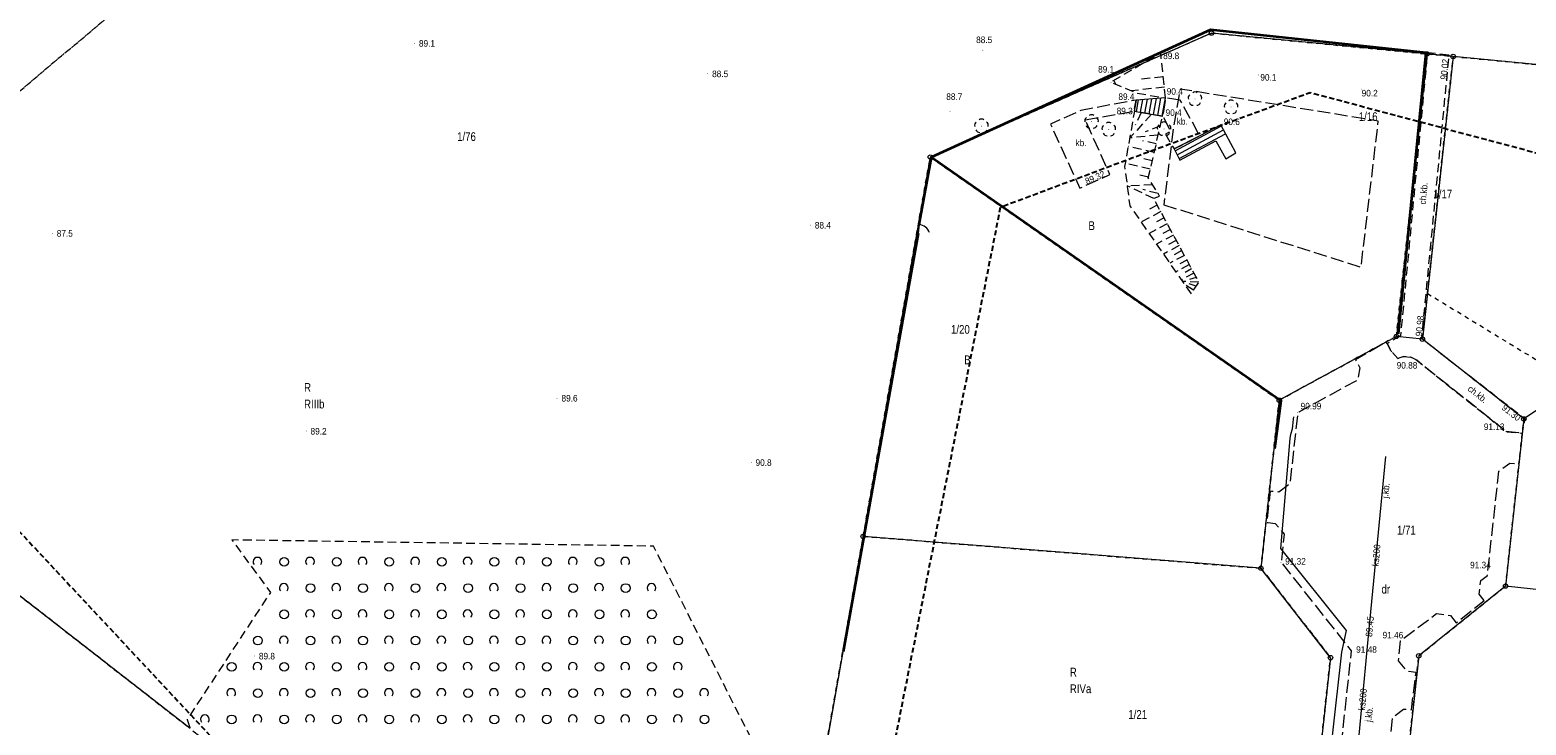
# Model space of a CAD drawing. Header units: metres. Extents: x 6540907 to 6541833, y 5893434 to 5894895.
# Tile 35 of 256: x 6541086 to 6541257, y 5893552 to 5893631. Entities that reach past the tile are written whole.
import ezdxf
from ezdxf.enums import TextEntityAlignment as Align

# ---------------------------------------------------------------- set-up
doc = ezdxf.new("R2010")
doc.units = ezdxf.units.M
doc.header["$MEASUREMENT"] = 0
for name, pattern in [('1.0_0.5', [1.5, 1, -0.5]), ('1.5_0.5', [2, 1.5, -0.5]), ('2', [0.9, 0.6, -0.3]), ('219-500', [0, 0]), ('egug-500', [1, 0.5, -0.5]), ('otof_500', [0, 0])]:
    doc.linetypes.add(name, pattern=pattern)
doc.layers.get('0').update_dxf_attribs({"color": 2, "linetype": 'CONTINUOUS', "lineweight": 5})
for name, color, linetype, lineweight in [('202-punkt graniczny', 251, 'CONTINUOUS', 9), ('209-oznaczenie konturu klasyfikacyjnego', 251, 'CONTINUOUS', 9), ('210-oznaczenie konturu użytku gruntowego', 251, 'CONTINUOUS', 9), ('211-numer działki ewidencyjnej', 156, 'CONTINUOUS', 9), ('218-kontur użytku gruntowego', 251, 'CONTINUOUS', 9), ('219-działka ewidencyjna', 152, 'CONTINUOUS', 18), ('chodnik', 251, 'CONTINUOUS', 9), ('chodnik-Atr17', 251, 'CONTINUOUS', 9), ('drzewo liściaste', 251, 'CONTINUOUS', 9), ('furtka', 251, 'CONTINUOUS', 9), ('jezdnia', 251, 'CONTINUOUS', 9), ('jezdnia-Atr17', 251, 'CONTINUOUS', 9), ('obszar utwardzony', 251, 'CONTINUOUS', 9), ('obszar utwardzony-Atr17', 251, 'CONTINUOUS', 9), ('Obszar WGR', 251, 'CONTINUOUS', 9), ('ogrodzenie trwałe', 251, 'CONTINUOUS', 9), ('pikieta naturalna', 251, 'CONTINUOUS', 9), ('pikieta naturalna-Atr2', 251, 'CONTINUOUS', 9), ('pikieta sztuczna', 251, 'CONTINUOUS', 9), ('pikieta sztuczna-Atr2', 251, 'CONTINUOUS', 9), ('przewód kanalizacyjny', 251, 'CONTINUOUS', 9), ('przewód kanalizacyjny-Atr1', 251, 'CONTINUOUS', 9), ('przewód wodociągowy', 251, 'CONTINUOUS', 9), ('rzędna', 251, 'CONTINUOUS', 9), ('rzędna-Atr2', 251, 'CONTINUOUS', 9), ('schody w ciągu komunikacyjnym', 251, 'CONTINUOUS', 9), ('skarpa nieumocniona', 251, 'CONTINUOUS', 9), ('zadrzewienie  zakrzewienie', 252, 'CONTINUOUS', 15), ('Zakres', 252, 'CONTINUOUS', 15)]:
    doc.layers.add(name, color=color, linetype=linetype, lineweight=lineweight)
doc.styles.get("Standard").update_dxf_attribs({"font": 'Arial', "width": 0.75})
doc.linetypes.add('902-500', pattern='A,3.75,0,[1,ksztalty.shx,S=0.5,R=0,X=0,Y=0],3.75', length=7.5)

# ---------------------------------------------------------------- blocks, each defined once
blk = doc.blocks.new('202')
at = {"color": 0, "linetype": 'Continuous', "lineweight": 0}
blk.add_circle((0, 0), 0.25, dxfattribs=at)
blk = doc.blocks.new('PW01')
at = {"linetype": 'Continuous', "lineweight": 13}
h = blk.add_hatch(color=0, dxfattribs=at)
edge = h.paths.add_edge_path()
edge.add_arc((0, 0), 0.045, 0, 360)
blk = doc.blocks.new('OK04')
at = {"color": 0, "linetype": 'Continuous', "lineweight": 0}
blk.add_arc((1.5, 0.001), 1.5, 120, 180, dxfattribs=at)
blk = doc.blocks.new('OTZK1')
at = {"color": 0, "linetype": 'Continuous'}
blk.add_circle((0, 0), 0.5, dxfattribs=at)
blk = doc.blocks.new('OTZK2')
at = {"color": 0, "linetype": 'Continuous'}
blk.add_arc((0, 0), 0.5, 318.85, 221.162, dxfattribs=at)
blk = doc.blocks.new('OP021')
at = {"linetype": 'Continuous', "lineweight": 13}
h = blk.add_hatch(color=0, dxfattribs=at)
edge = h.paths.add_edge_path()
edge.add_arc((0, 0), 0.05, 0, 360)
at = {"color": 0, "linetype": 'Continuous', "lineweight": 13}
for centre, start, end in [((-0.38, 0.124), 121.308, 202.548), ((0, 0.4), 49.272, 130.728), ((0.38, 0.124), 337.452, 58.692), ((-0.235, -0.324), 193.221, 274.871), ((0.235, -0.324), 265.129, 346.779)]:
    blk.add_arc(centre, 0.4, start, end, dxfattribs=at)

msp = doc.modelspace()

# ---------------------------------------------------------------- linework, layer by layer
at = {"layer": '218-kontur użytku gruntowego', "linetype": 'egug-500', "lineweight": 18, "flags": 128}
for points in [[(6541047.48, 5893593.04), (6541127.2, 5893659.93)], [(6541127.2, 5893659.93), (6541047.48, 5893593.04)], [(6541191.52, 5893618.06), (6541221, 5893631.06)], [(6541221, 5893631.06), (6541191.52, 5893618.06)], [(6541221, 5893631.06), (6541245.63, 5893628.68)], [(6541245.63, 5893628.68), (6541221, 5893631.06)], [(6541245.63, 5893628.68), (6541242.8, 5893602.71)], [(6541242.8, 5893602.71), (6541245.63, 5893628.68)], [(6541248.61, 5893628.39), (6541245.63, 5893628.68)], [(6541245.63, 5893628.68), (6541248.61, 5893628.39)], [(6541245.67, 5893601.33), (6541248.61, 5893628.39)], [(6541248.61, 5893628.39), (6541245.67, 5893601.33)], [(6541310.32, 5893622.41), (6541248.61, 5893628.39)], [(6541248.61, 5893628.39), (6541310.32, 5893622.41)], [(6541181.23, 5893573.57), (6541188.89, 5893616.9)], [(6541188.89, 5893616.9), (6541181.23, 5893573.57)], [(6541188.89, 5893616.9), (6541191.52, 5893618.06)], [(6541191.52, 5893618.06), (6541188.89, 5893616.9)], [(6541228.74, 5893589.13), (6541188.89, 5893616.9)], [(6541188.89, 5893616.9), (6541228.74, 5893589.13)], [(6541242.8, 5893602.71), (6541242.12, 5893596.42)], [(6541242.12, 5893596.42), (6541242.8, 5893602.71)], [(6541245.09, 5893596.1), (6541245.67, 5893601.33)], [(6541245.67, 5893601.33), (6541262.68, 5893590.95)], [(6541242.12, 5893596.42), (6541228.74, 5893589.13)], [(6541228.74, 5893589.13), (6541242.12, 5893596.42)], [(6541256.68, 5893586.99), (6541245.09, 5893596.1)], [(6541228.74, 5893589.13), (6541226.66, 5893569.93)], [(6541226.66, 5893569.93), (6541228.74, 5893589.13)], [(6541254.6, 5893567.9), (6541256.68, 5893586.99)], [(6541174.97, 5893538.16), (6541181.23, 5893573.57)], [(6541181.23, 5893573.57), (6541174.97, 5893538.16)], [(6541226.66, 5893569.93), (6541181.23, 5893573.57)], [(6541181.23, 5893573.57), (6541226.66, 5893569.93)], [(6541226.66, 5893569.93), (6541234.6, 5893559.72)], [(6541234.6, 5893559.72), (6541226.66, 5893569.93)], [(6541244.68, 5893559.93), (6541254.6, 5893567.9)], [(6541084.67, 5893566.99), (6541104.39, 5893551.62)], [(6541104.39, 5893551.62), (6541084.67, 5893566.99)], [(6541234.6, 5893559.72), (6541232.1, 5893536.75)], [(6541232.1, 5893536.75), (6541234.6, 5893559.72)], [(6541242.33, 5893538.35), (6541244.68, 5893559.93)]]:
    msp.add_lwpolyline(points, dxfattribs=at)
at = {"layer": '219-działka ewidencyjna', "linetype": '219-500', "lineweight": 18, "flags": 128}
for points in [[(6541221, 5893631.06), (6541188.89, 5893616.9)], [(6541245.63, 5893628.68), (6541221, 5893631.06)], [(6541245.63, 5893628.68), (6541242.12, 5893596.42)], [(6541248.61, 5893628.39), (6541245.63, 5893628.68)], [(6541248.61, 5893628.39), (6541245.09, 5893596.1)], [(6541310.32, 5893622.41), (6541248.61, 5893628.39)], [(6541310.32, 5893622.41), (6541256.68, 5893586.99)], [(6541188.89, 5893616.9), (6541181.23, 5893573.57)], [(6541228.74, 5893589.13), (6541188.89, 5893616.9)], [(6541242.12, 5893596.42), (6541228.74, 5893589.13)], [(6541245.09, 5893596.1), (6541242.12, 5893596.42)], [(6541256.68, 5893586.99), (6541245.09, 5893596.1)], [(6541228.74, 5893589.13), (6541226.66, 5893569.93)], [(6541256.68, 5893586.99), (6541254.6, 5893567.9)], [(6541181.23, 5893573.57), (6541174.97, 5893538.16)], [(6541226.66, 5893569.93), (6541181.23, 5893573.57)], [(6541234.6, 5893559.72), (6541226.66, 5893569.93)], [(6541254.6, 5893567.9), (6541244.68, 5893559.93)], [(6541294.25, 5893563.59), (6541254.6, 5893567.9)], [(6541104.39, 5893551.62), (6541084.67, 5893566.99)], [(6541234.6, 5893559.72), (6541232.1, 5893536.75)], [(6541244.68, 5893559.93), (6541242.33, 5893538.35)]]:
    msp.add_lwpolyline(points, dxfattribs=at)
at = {"layer": 'chodnik', "linetype": '1.0_0.5', "lineweight": 18, "flags": 128}
msp.add_lwpolyline([(6541242.6, 5893596.49), (6541241.06, 5893595.6), (6541241.53, 5893594.75), (6541242.28, 5893593.9), (6541242.99, 5893594.11), (6541243.77, 5893594.06), (6541244.44, 5893593.69), (6541254.34, 5893585.81), (6541254.3, 5893585.57), (6541256.54, 5893585.36), (6541256.81, 5893586.97), (6541245.02, 5893596.14), (6541248.15, 5893628.55), (6541245.67, 5893628.82)], close=True, dxfattribs=at)
at = {"layer": 'furtka', "linetype": 'otof_500', "lineweight": 18, "flags": 128}
msp.add_lwpolyline([(6541187.63, 5893609.19), (6541187.5, 5893608.21)], dxfattribs=at)
at = {"layer": 'jezdnia', "linetype": '1.5_0.5', "lineweight": 18, "flags": 128}
for points in [[(6541252.14, 5893566.27), (6541251.57, 5893566.97), (6541251.75, 5893568.53), (6541252.51, 5893569.1), (6541253.83, 5893581.03), (6541255.09, 5893581.94), (6541256.13, 5893581.83), (6541256.54, 5893585.36), (6541254.3, 5893585.57), (6541254.32, 5893585.82), (6541244.44, 5893593.69), (6541243.77, 5893594.06), (6541242.99, 5893594.11), (6541242.3, 5893593.89), (6541241.53, 5893594.75), (6541241.06, 5893595.6), (6541240.95, 5893595.77), (6541237.44, 5893593.74), (6541237.54, 5893593.59), (6541237.95, 5893592.84), (6541237.72, 5893591.45), (6541230.87, 5893587.72), (6541229.94, 5893579.56), (6541228.71, 5893578.64), (6541227.85, 5893578.71), (6541227.7, 5893578.73), (6541227.31, 5893575.17), (6541227.47, 5893575.15), (6541228.29, 5893575.06), (6541229.3, 5893573.83), (6541228.96, 5893570.61), (6541236.96, 5893560.52), (6541233.94, 5893532.38), (6541232.68, 5893531.4), (6541231.56, 5893531.51), (6541231.36, 5893531.54), (6541230.88, 5893527.35), (6541231.06, 5893527.32), (6541232.26, 5893527.19), (6541233.28, 5893526.12), (6541232.03, 5893514.63), (6541230.79, 5893513.67), (6541229.52, 5893513.77), (6541229.34, 5893513.8), (6541228.88, 5893509.69), (6541229.04, 5893509.63), (6541230.37, 5893509.49), (6541231.36, 5893508.41), (6541230.85, 5893503.61), (6541230.42, 5893499.89), (6541229.31, 5893496.01), (6541227.62, 5893493.35), (6541223.89, 5893491.37), (6541219.21, 5893490.69), (6541218.57, 5893484.05), (6541228.82, 5893483.89), (6541234.58, 5893483.33), (6541240.93, 5893482.26), (6541247.64, 5893480.41), (6541255.1, 5893477.92), (6541263.31, 5893474.13), (6541266.58, 5893472.28), (6541276.41, 5893465.8), (6541278.26, 5893463.81), (6541279.37, 5893460.6), (6541279.4, 5893456.98), (6541278.1, 5893453.65), (6541276.23, 5893451.41), (6541280.38, 5893447.84), (6541283.02, 5893450.96), (6541285.89, 5893453.15), (6541289.7, 5893454.34), (6541293.72, 5893453.82), (6541295.78, 5893452.92), (6541298.18, 5893451.48), (6541306.06, 5893446.08), (6541322.15, 5893435.05)], [(6541332.69, 5893435.05), (6541301.62, 5893456.32), (6541298.45, 5893459.43), (6541296.85, 5893462.74), (6541297.05, 5893467.24), (6541298.87, 5893470.88), (6541302.53, 5893475.86), (6541306.03, 5893480.64), (6541307.53, 5893480.82), (6541308.19, 5893480.35), (6541310.66, 5893483.71), (6541310, 5893484.16), (6541309.75, 5893485.62), (6541316.92, 5893495.37), (6541330.45, 5893513.71), (6541332.05, 5893513.91), (6541332.88, 5893513.33), (6541335.33, 5893516.66), (6541334.53, 5893517.25), (6541334.26, 5893518.88), (6541344.86, 5893533.29), (6541346.5, 5893533.52), (6541347.33, 5893532.92), (6541349.78, 5893536.22), (6541348.93, 5893536.81), (6541348.67, 5893538.42), (6541354.2, 5893545.92), (6541355.83, 5893546.13), (6541356.67, 5893545.53), (6541356.98, 5893545.43), (6541359.17, 5893548.39), (6541358.97, 5893548.69), (6541358.16, 5893549.28), (6541357.88, 5893550.87), (6541362.19, 5893556.7), (6541374.17, 5893560.13), (6541381.17, 5893569.57), (6541376.33, 5893580.3), (6541362.71, 5893579.03), (6541350.01, 5893561.78), (6541350.05, 5893549.49), (6541339.45, 5893535.11), (6541337.85, 5893534.91), (6541337.01, 5893535.49), (6541334.68, 5893532.34), (6541335.45, 5893531.76), (6541335.8, 5893530.19), (6541317.36, 5893505.18), (6541311.98, 5893497.81), (6541298.08, 5893479.02), (6541297.12, 5893477.69), (6541294.37, 5893474.01), (6541291.53, 5893471.12), (6541287.56, 5893469.51), (6541282.76, 5893469.9), (6541279.28, 5893471.84), (6541270.64, 5893477.52), (6541262.12, 5893482.06), (6541251.98, 5893485.98), (6541243.34, 5893488.52), (6541239.78, 5893490.41), (6541236.87, 5893493.86), (6541235.88, 5893499.14), (6541236.6, 5893506.19), (6541239.58, 5893533.5), (6541240.78, 5893534.36), (6541241.64, 5893534.25), (6541241.94, 5893534.18), (6541242.4, 5893538.44), (6541242.18, 5893538.45), (6541241.26, 5893538.53), (6541240.26, 5893539.71), (6541241.69, 5893552.87), (6541242.94, 5893553.85), (6541243.85, 5893553.78), (6541244.37, 5893558.03), (6541244.49, 5893558.02), (6541244.37, 5893558.03), (6541243.39, 5893558.16), (6541242.37, 5893559.37), (6541242.59, 5893561.66), (6541246.72, 5893564.76), (6541248.29, 5893564.52), (6541248.96, 5893563.69), (6541252.14, 5893566.27)]]:
    msp.add_lwpolyline(points, dxfattribs=at)
at = {"layer": 'obszar utwardzony', "linetype": '1.5_0.5', "lineweight": 18, "flags": 128}
for points in [[(6541217.45, 5893623.4), (6541215.77, 5893623.66), (6541215.43, 5893621.56), (6541216.37, 5893619.84), (6541215.75, 5893619.5), (6541216.73, 5893617.83), (6541219.67, 5893619.34)], [(6541206.58, 5893621.16), (6541212.18, 5893622.15), (6541212.39, 5893623.42), (6541206.07, 5893622.21), (6541202.63, 5893620.66), (6541205.96, 5893613.36), (6541209.41, 5893614.91)]]:
    msp.add_lwpolyline(points, close=True, dxfattribs=at)
at = {"layer": 'Obszar WGR', "linetype": '1.5_0.5', "lineweight": 18, "flags": 128}
msp.add_lwpolyline([(6541215.55, 5893611.46), (6541238.09, 5893604.33), (6541240.06, 5893621.02), (6541217.44, 5893624.67), (6541216.69, 5893620.42)], close=True, dxfattribs=at)
at = {"layer": 'ogrodzenie trwałe', "linetype": '902-500', "lineweight": 35, "flags": 128}
for points in [[(6541242.38, 5893596.71), (6541245.51, 5893628.81), (6541220.9, 5893631.42), (6541189.02, 5893616.89)], [(6541187.63, 5893609.19), (6541189.02, 5893616.89), (6541212.15, 5893600.77), (6541228.82, 5893589.18), (6541228.93, 5893589.04), (6541228.19, 5893583.56)], [(6541187.5, 5893608.21), (6541178.96, 5893560.43)]]:
    msp.add_lwpolyline(points, dxfattribs=at)
at = {"layer": 'przewód kanalizacyjny', "linetype": 'Continuous', "lineweight": 18, "flags": 128}
msp.add_lwpolyline([(6541231.53, 5893491.6), (6541231.6, 5893492.19), (6541236.11, 5893532.08), (6541237.47, 5893546.43), (6541238.92, 5893561.81), (6541240.9, 5893582.69)], dxfattribs=at)
at = {"layer": 'przewód wodociągowy', "linetype": 'Continuous', "lineweight": 18, "flags": 128}
msp.add_lwpolyline([(6541230.1, 5893504.47), (6541232.63, 5893530.98), (6541235.9, 5893560.34), (6541236.44, 5893562.84), (6541228.92, 5893572.2), (6541229.99, 5893584.77), (6541230.06, 5893585.27), (6541230.26, 5893585.86), (6541230.29, 5893586.2), (6541230.39, 5893586.95), (6541230.42, 5893587.23)], dxfattribs=at)
at = {"layer": 'schody w ciągu komunikacyjnym', "linetype": 'Continuous', "lineweight": 18, "flags": 128}
for points in [[(6541212.39, 5893623.42), (6541212.18, 5893622.15), (6541215.43, 5893621.56), (6541215.77, 5893623.66)], [(6541223.78, 5893617.37), (6541222.08, 5893620.6), (6541219.67, 5893619.34), (6541216.73, 5893617.83), (6541217.41, 5893616.56), (6541221.49, 5893618.74), (6541222.65, 5893616.69)]]:
    msp.add_lwpolyline(points, close=True, dxfattribs=at)
for points in [[(6541212.92, 5893622.02), (6541213.18, 5893623.48)], [(6541213.41, 5893621.93), (6541213.7, 5893623.52)], [(6541213.9, 5893621.84), (6541214.21, 5893623.55)], [(6541214.39, 5893621.75), (6541214.73, 5893623.59)], [(6541214.89, 5893621.66), (6541215.24, 5893623.63)], [(6541215.38, 5893621.57), (6541215.76, 5893623.66)], [(6541212.43, 5893622.11), (6541212.67, 5893623.44)], [(6541216.85, 5893617.61), (6541222.16, 5893620.46)], [(6541217.08, 5893617.17), (6541222.39, 5893620.01)], [(6541217.32, 5893616.73), (6541222.62, 5893619.57)]]:
    msp.add_lwpolyline(points, dxfattribs=at)
at = {"layer": 'skarpa nieumocniona', "linetype": '1.0_0.5', "lineweight": 18, "flags": 128}
for points in [[(6541215.77, 5893623.66), (6541215.21, 5893628.77), (6541209.52, 5893625.44), (6541212.54, 5893624.2)], [(6541215.43, 5893621.56), (6541212.21, 5893622.14), (6541211.09, 5893615.82), (6541211.68, 5893611.34), (6541218.68, 5893601.27), (6541219.56, 5893602.62), (6541214.41, 5893612.16), (6541215.09, 5893612.45), (6541213.79, 5893614.53)]]:
    msp.add_lwpolyline(points, close=True, dxfattribs=at)
for points in [[(6541209.84, 5893625.63), (6541210.09, 5893625.2)], [(6541215.51, 5893626.06), (6541212.54, 5893625.74)], [(6541215.64, 5893624.88), (6541211.89, 5893624.47)], [(6541214.16, 5893621.79), (6541211.67, 5893619.09)], [(6541212.96, 5893622), (6541212.31, 5893620.55)], [(6541215.17, 5893620.46), (6541213.42, 5893619.77)], [(6541214.93, 5893619.41), (6541211.67, 5893619.09)], [(6541214.7, 5893618.41), (6541213.18, 5893618.75)], [(6541214.47, 5893617.43), (6541211.5, 5893618.12)], [(6541214.24, 5893616.46), (6541212.78, 5893616.8)], [(6541214.02, 5893615.52), (6541211.15, 5893616.19)], [(6541214.29, 5893613.73), (6541211.38, 5893613.62)], [(6541214.43, 5893612.17), (6541211.38, 5893613.62)], [(6541213.81, 5893614.61), (6541212.49, 5893614.92)], [(6541214.91, 5893612.74), (6541213.15, 5893613.18)], [(6541215.21, 5893610.68), (6541212.98, 5893609.47)], [(6541214.81, 5893611.41), (6541213.66, 5893610.79)], [(6541215.59, 5893609.97), (6541214.52, 5893609.39)], [(6541215.96, 5893609.29), (6541213.89, 5893608.17)], [(6541216.32, 5893608.63), (6541215.32, 5893608.09)], [(6541216.66, 5893607.99), (6541214.73, 5893606.95)], [(6541217.31, 5893606.79), (6541215.52, 5893605.82)], [(6541216.99, 5893607.38), (6541216.06, 5893606.88)], [(6541217.91, 5893605.67), (6541216.25, 5893604.77)], [(6541217.62, 5893606.22), (6541216.75, 5893605.75)], [(6541218.2, 5893605.14), (6541217.4, 5893604.71)], [(6541218.48, 5893604.63), (6541216.93, 5893603.79)], [(6541219, 5893603.65), (6541217.56, 5893602.87)], [(6541218.74, 5893604.13), (6541218, 5893603.73)], [(6541219.27, 5893603.16), (6541218.48, 5893602.93)], [(6541219.56, 5893602.62), (6541217.69, 5893602.7)], [(6541218.95, 5893601.69), (6541217.92, 5893602.36)], [(6541219.26, 5893602.16), (6541218.47, 5893602.43)]]:
    msp.add_lwpolyline(points, dxfattribs=at)
at = {"layer": 'zadrzewienie  zakrzewienie', "linetype": '1.0_0.5', "lineweight": 18, "flags": 128}
msp.add_lwpolyline([(6541104.02, 5893552.67), (6541104.39, 5893551.62), (6541124.11, 5893536.25), (6541143.83, 5893520.89), (6541150.13, 5893515.97), (6541159.93, 5893495.65), (6541136.02, 5893463.58), (6541142.3, 5893463.8), (6541149.96, 5893469.81), (6541156.44, 5893475.07), (6541161.61, 5893478.21), (6541163.77, 5893489.1), (6541175.16, 5893486.67), (6541184.75, 5893496.51), (6541188.16, 5893509.14), (6541174.58, 5893538.42), (6541157.29, 5893572.46), (6541109.14, 5893573.17), (6541113.54, 5893567.17)], close=True, dxfattribs=at)
at = {"layer": 'Zakres', "linetype": '2', "lineweight": 25, "flags": 128}
msp.add_lwpolyline([(6540930.81, 5893582.59), (6540952.62, 5893547.95), (6541020.61, 5893593.49), (6541060.25, 5893600.48), (6541133.37, 5893522.23), (6541132.66, 5893437.24), (6541235.67, 5893475.79), (6541230.54, 5893517.48), (6541183.33, 5893542.45), (6541196.93, 5893611.19), (6541212.33, 5893616.96), (6541232.27, 5893624.28), (6541273.87, 5893613.18), (6541300.52, 5893614.98), (6541358.25, 5893602.79), (6541525.85, 5893511), (6541649.47, 5893497.04), (6541682.61, 5893534.08)], dxfattribs=at)

# ---------------------------------------------------------------- block references
at = {"layer": '202-punkt graniczny', "linetype": 'Continuous', "lineweight": 18}
for p in [(6541221, 5893631.06), (6541245.63, 5893628.68), (6541248.61, 5893628.39), (6541188.89, 5893616.9), (6541242.12, 5893596.42), (6541245.09, 5893596.1), (6541228.74, 5893589.13), (6541256.68, 5893586.99), (6541181.23, 5893573.57), (6541226.66, 5893569.93), (6541254.6, 5893567.9), (6541234.6, 5893559.72), (6541244.68, 5893559.93)]:
    msp.add_blockref('202', p, dxfattribs=at)
at = {"layer": 'drzewo liściaste', "linetype": 'Continuous', "lineweight": 18}
for p in [(6541219.12, 5893623.54), (6541207.31, 5893620.94), (6541223.25, 5893622.62), (6541194.74, 5893620.44), (6541209.28, 5893620.06), (6541215.6, 5893620.11)]:
    msp.add_blockref('OP021', p, dxfattribs=at)
at = {"layer": 'furtka', "linetype": 'Continuous', "lineweight": 18, "rotation": 262.444}
msp.add_blockref('OK04', (6541187.63, 5893609.19), dxfattribs=at)
at = {"layer": 'pikieta naturalna', "linetype": 'Continuous', "lineweight": 13}
for p in [(6541130.01, 5893629.9), (6541194.9, 5893629.11), (6541215.21, 5893628.77), (6541163.48, 5893626.42), (6541209.52, 5893625.44), (6541226.35, 5893626.29), (6541212.54, 5893624.2), (6541215.77, 5893623.66), (6541238.16, 5893624.66), (6541191.15, 5893622.12), (6541212.21, 5893622.14), (6541215.43, 5893621.56), (6541222.08, 5893620.6), (6541088.65, 5893608.19), (6541175.21, 5893609.12), (6541146.28, 5893589.35), (6541117.63, 5893585.6), (6541168.45, 5893582.01), (6541111.73, 5893559.9)]:
    msp.add_blockref('PW01', p, dxfattribs=at)
at = {"layer": 'pikieta sztuczna', "linetype": 'Continuous', "lineweight": 13}
for p in [(6541248.15, 5893628.55), (6541205.96, 5893613.36), (6541245.02, 5893596.14), (6541242.99, 5893594.11), (6541230.87, 5893587.72), (6541256.81, 5893586.97), (6541254.32, 5893585.82), (6541228.96, 5893570.61), (6541252.51, 5893569.1), (6541236.96, 5893560.52), (6541242.59, 5893561.66)]:
    msp.add_blockref('PW01', p, dxfattribs=at)
at = {"layer": 'rzędna', "linetype": 'Continuous', "lineweight": 18}
msp.add_blockref('PW01', (6541238.92, 5893561.81), dxfattribs=at)
at = {"layer": 'zadrzewienie  zakrzewienie', "linetype": 'Continuous', "lineweight": 18}
for name, p in [('OTZK2', (6541112.06, 5893570.68)), ('OTZK1', (6541115.11, 5893570.67)), ('OTZK2', (6541118.06, 5893570.68)), ('OTZK1', (6541121.11, 5893570.67)), ('OTZK2', (6541124.06, 5893570.68)), ('OTZK1', (6541127.11, 5893570.67)), ('OTZK2', (6541130.06, 5893570.68)), ('OTZK1', (6541133.11, 5893570.67)), ('OTZK2', (6541136.06, 5893570.68)), ('OTZK1', (6541139.11, 5893570.67)), ('OTZK2', (6541142.06, 5893570.68)), ('OTZK1', (6541145.11, 5893570.67)), ('OTZK2', (6541148.06, 5893570.68)), ('OTZK1', (6541151.11, 5893570.67)), ('OTZK2', (6541154.06, 5893570.68)), ('OTZK2', (6541115.06, 5893567.68)), ('OTZK1', (6541118.11, 5893567.67)), ('OTZK2', (6541121.06, 5893567.68)), ('OTZK1', (6541124.11, 5893567.67)), ('OTZK2', (6541127.06, 5893567.68)), ('OTZK1', (6541130.11, 5893567.67)), ('OTZK2', (6541133.06, 5893567.68)), ('OTZK1', (6541136.11, 5893567.67)), ('OTZK2', (6541139.06, 5893567.68)), ('OTZK1', (6541142.11, 5893567.67)), ('OTZK2', (6541145.06, 5893567.68)), ('OTZK1', (6541148.11, 5893567.67)), ('OTZK2', (6541151.06, 5893567.68)), ('OTZK1', (6541154.11, 5893567.67)), ('OTZK2', (6541157.06, 5893567.68)), ('OTZK1', (6541115.11, 5893564.67)), ('OTZK2', (6541118.06, 5893564.68)), ('OTZK1', (6541121.11, 5893564.67)), ('OTZK2', (6541124.06, 5893564.68)), ('OTZK1', (6541127.11, 5893564.67)), ('OTZK2', (6541130.06, 5893564.68)), ('OTZK1', (6541133.11, 5893564.67)), ('OTZK2', (6541136.06, 5893564.68)), ('OTZK1', (6541139.11, 5893564.67)), ('OTZK2', (6541142.06, 5893564.68)), ('OTZK1', (6541145.11, 5893564.67)), ('OTZK2', (6541148.06, 5893564.68)), ('OTZK1', (6541151.11, 5893564.67)), ('OTZK2', (6541154.06, 5893564.68)), ('OTZK1', (6541157.11, 5893564.67)), ('OTZK1', (6541112.11, 5893561.67)), ('OTZK2', (6541115.06, 5893561.68)), ('OTZK1', (6541118.11, 5893561.67)), ('OTZK2', (6541121.06, 5893561.68)), ('OTZK1', (6541124.11, 5893561.67)), ('OTZK2', (6541127.06, 5893561.68)), ('OTZK1', (6541130.11, 5893561.67)), ('OTZK2', (6541133.06, 5893561.68)), ('OTZK1', (6541136.11, 5893561.67)), ('OTZK2', (6541139.06, 5893561.68)), ('OTZK1', (6541142.11, 5893561.67)), ('OTZK2', (6541145.06, 5893561.68)), ('OTZK1', (6541148.11, 5893561.67)), ('OTZK2', (6541151.06, 5893561.68)), ('OTZK1', (6541154.11, 5893561.67)), ('OTZK2', (6541157.06, 5893561.68)), ('OTZK1', (6541160.11, 5893561.67)), ('OTZK1', (6541109.11, 5893558.67)), ('OTZK2', (6541112.06, 5893558.68)), ('OTZK1', (6541115.11, 5893558.67)), ('OTZK2', (6541118.06, 5893558.68)), ('OTZK1', (6541121.11, 5893558.67)), ('OTZK2', (6541124.06, 5893558.68)), ('OTZK1', (6541127.11, 5893558.67)), ('OTZK2', (6541130.06, 5893558.68)), ('OTZK1', (6541133.11, 5893558.67)), ('OTZK2', (6541136.06, 5893558.68)), ('OTZK1', (6541139.11, 5893558.67)), ('OTZK2', (6541142.06, 5893558.68)), ('OTZK1', (6541145.11, 5893558.67)), ('OTZK2', (6541148.06, 5893558.68)), ('OTZK1', (6541151.11, 5893558.67)), ('OTZK2', (6541154.06, 5893558.68)), ('OTZK1', (6541157.11, 5893558.67)), ('OTZK2', (6541160.06, 5893558.68)), ('OTZK2', (6541109.06, 5893555.68)), ('OTZK1', (6541112.11, 5893555.67)), ('OTZK2', (6541115.06, 5893555.68)), ('OTZK1', (6541118.11, 5893555.67)), ('OTZK2', (6541121.06, 5893555.68)), ('OTZK1', (6541124.11, 5893555.67)), ('OTZK2', (6541127.06, 5893555.68)), ('OTZK1', (6541130.11, 5893555.67)), ('OTZK2', (6541133.06, 5893555.68)), ('OTZK1', (6541136.11, 5893555.67)), ('OTZK2', (6541139.06, 5893555.68)), ('OTZK1', (6541142.11, 5893555.67)), ('OTZK2', (6541145.06, 5893555.68)), ('OTZK1', (6541148.11, 5893555.67)), ('OTZK2', (6541151.06, 5893555.68)), ('OTZK1', (6541154.11, 5893555.67)), ('OTZK2', (6541157.06, 5893555.68)), ('OTZK1', (6541160.11, 5893555.67)), ('OTZK2', (6541163.06, 5893555.68)), ('OTZK2', (6541106.06, 5893552.68)), ('OTZK1', (6541109.11, 5893552.67)), ('OTZK2', (6541112.06, 5893552.68)), ('OTZK1', (6541115.11, 5893552.67)), ('OTZK2', (6541118.06, 5893552.68)), ('OTZK1', (6541121.11, 5893552.67)), ('OTZK2', (6541124.06, 5893552.68)), ('OTZK1', (6541127.11, 5893552.67)), ('OTZK2', (6541130.06, 5893552.68)), ('OTZK1', (6541133.11, 5893552.67)), ('OTZK2', (6541136.06, 5893552.68)), ('OTZK1', (6541139.11, 5893552.67)), ('OTZK2', (6541142.06, 5893552.68)), ('OTZK1', (6541145.11, 5893552.67)), ('OTZK2', (6541148.06, 5893552.68)), ('OTZK1', (6541151.11, 5893552.67)), ('OTZK2', (6541154.06, 5893552.68)), ('OTZK1', (6541157.11, 5893552.67)), ('OTZK2', (6541160.06, 5893552.68)), ('OTZK1', (6541163.11, 5893552.67))]:
    msp.add_blockref(name, p, dxfattribs=at)

# ---------------------------------------------------------------- texts
at = {"layer": '209-oznaczenie konturu klasyfikacyjnego', "linetype": 'Continuous', "lineweight": 18, "width": 0.79}
for s, p in [('RIIIb', (6541117.38, 5893589.19)), ('RIVa', (6541204.83, 5893556.67))]:
    msp.add_text(s, height=1, dxfattribs=at).set_placement(p, align=Align.TOP_LEFT)
at = {"layer": '210-oznaczenie konturu użytku gruntowego', "linetype": 'Continuous', "lineweight": 18, "width": 0.79}
for s, p in [('B', (6541206.96, 5893608.57)), ('B', (6541192.77, 5893593.24)), ('R', (6541117.38, 5893590.09)), ('dr', (6541240.42, 5893567.04)), ('R', (6541204.83, 5893557.57))]:
    msp.add_text(s, height=1, dxfattribs=at).set_placement(p)
at = {"layer": '211-numer działki ewidencyjnej', "linetype": 'Continuous', "lineweight": 18, "width": 0.79}
for s, p in [('1/16', (6541237.83, 5893621.02)), ('1/17', (6541246.35, 5893612.18)), ('1/20', (6541191.26, 5893596.72)), ('1/71', (6541242.19, 5893573.79)), ('1/21', (6541211.51, 5893552.73))]:
    msp.add_text(s, height=1, dxfattribs=at).set_placement(p)
msp.add_text('1/76', height=1, dxfattribs=at).set_placement((6541134.86, 5893619.74), align=Align.TOP_LEFT)
at = {"layer": 'chodnik-Atr17', "width": 0.9}
for rotation, p in [(84.483, (6541245.47, 5893611.46)), (321.453, (6541250.19, 5893590.31))]:
    msp.add_text('ch.kb.', height=0.75, rotation=rotation, dxfattribs=at).set_placement(p)
at = {"layer": 'jezdnia-Atr17', "width": 0.9}
for rotation, p in [(83.686, (6541241.18, 5893577.9)), (83.686, (6541241.18, 5893577.9)), (83.799, (6541239.27, 5893552.35)), (83.799, (6541239.27, 5893552.35))]:
    msp.add_text('j.kb.', height=0.75, rotation=rotation, dxfattribs=at).set_placement(p)
at = {"layer": 'obszar utwardzony-Atr17', "width": 0.9}
for p in [(6541217.04, 5893620.6), (6541205.48, 5893618.15)]:
    msp.add_text('kb.', height=0.75, dxfattribs=at).set_placement(p)
at = {"layer": 'pikieta naturalna-Atr2', "width": 0.9}
for s, p in [('88.5', (6541194.13, 5893629.92)), ('89.1', (6541130.5, 5893629.51)), ('89.8', (6541215.49, 5893628.09)), ('89.1', (6541208.06, 5893626.55)), ('88.5', (6541163.98, 5893626.03)), ('90.1', (6541226.59, 5893625.63)), ('88.7', (6541190.72, 5893623.43)), ('89.4', (6541210.38, 5893623.43)), ('90.4', (6541215.9, 5893624.03)), ('90.2', (6541238.16, 5893623.83)), ('89.3', (6541210.18, 5893621.79)), ('90.4', (6541215.77, 5893621.61)), ('90.6', (6541222.41, 5893620.56)), ('87.5', (6541089.14, 5893607.81)), ('88.4', (6541175.71, 5893608.74)), ('89.6', (6541146.78, 5893588.98)), ('89.2', (6541118.12, 5893585.21)), ('90.8', (6541168.94, 5893581.63)), ('89.8', (6541112.22, 5893559.52))]:
    msp.add_text(s, height=0.75, dxfattribs=at).set_placement(p)
at = {"layer": 'pikieta sztuczna-Atr2', "width": 0.9}
for s, rotation, p in [('90.02', 84.483, (6541247.88, 5893625.72)), ('89.32', 24.193, (6541206.79, 5893613.73)), ('90.98', 84.483, (6541245.05, 5893596.4))]:
    msp.add_text(s, height=0.75, rotation=rotation, dxfattribs=at).set_placement(p)
for s, p in [('90.88', (6541242.16, 5893592.74)), ('90.99', (6541231.19, 5893588.08)), ('91.13', (6541252.11, 5893585.72)), ('91.32', (6541229.42, 5893570.35)), ('91.34', (6541250.54, 5893569.92)), ('91.46', (6541240.55, 5893561.92)), ('91.48', (6541237.53, 5893560.28))]:
    msp.add_text(s, height=0.75, dxfattribs=at).set_placement(p)
msp.add_text('91.30', height=0.75, rotation=322.125, dxfattribs=at).set_placement((6541254.55, 5893588.73), align=Align.TOP_LEFT)
at = {"layer": 'przewód kanalizacyjny-Atr1', "width": 0.9}
for rotation, p in [(84.583, (6541239.71, 5893570.16)), (84.614, (6541238.16, 5893553.7))]:
    msp.add_text('ks200', height=0.75, rotation=rotation, dxfattribs=at).set_placement(p, align=Align.MIDDLE_LEFT)
at = {"layer": 'rzędna-Atr2', "width": 0.9}
msp.add_text('89.45', height=0.75, rotation=84.583, dxfattribs=at).set_placement((6541239.35, 5893562.07))

doc.saveas('drawing.dxf')
